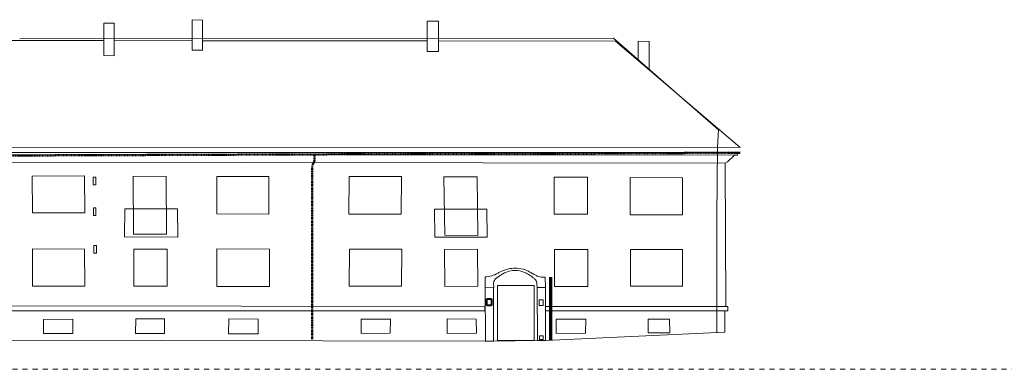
# Model space of a CAD drawing. Extents: x -2490 to 252751, y -28042 to 61627.
# Tile 9 of 13: x 86110 to 125131, y 47780 to 61616. Entities that reach past the tile are written whole.
import ezdxf

# ---------------------------------------------------------------- set-up
doc = ezdxf.new("R2010")
doc.units = 0
doc.header["$MEASUREMENT"] = 0
doc.linetypes.add('DGN Style 4', pattern=[0.565042, 0.282344, -0.141172, 0.000352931, -0.141172])
doc.linetypes.add('čárkovaná M', pattern=[400, 200, -200])
for name, color, linetype, lineweight in [('0_Číslo_pera__6', 190, 'Continuous', 70), ('2D ČÁRY_Číslo_pera__3', 150, 'Continuous', 13), ('blok I_hromosvody_Číslo_pera__4', 91, 'Continuous', 13), ('blok I_okapy_Číslo_pera__5', 231, 'Continuous', 50), ('blok I_pohled2_ADSL_Číslo_pera__1', 7, 'Continuous', 15), ('blok I_pohled2_fasáda_Číslo_pera__1', 7, 'Continuous', 15), ('blok I_pohled2_fasáda_Číslo_pera__7', 7, 'Continuous', 20), ('blok I_pohled2_mřížky_Číslo_pera__4', 91, 'Continuous', 13), ('blok I_pohled2_okna_Číslo_pera__3', 150, 'Continuous', 13), ('blok I_pohled2_střecha_Číslo_pera__1', 7, 'Continuous', 15)]:
    doc.layers.add(name, color=color, linetype=linetype, lineweight=lineweight)
for name, color, linetype, lineweight, true_color in [('blok I_komíny_Číslo_pera__252', 7, 'Continuous', 13, 0x917be6), ('blok I_pohled2_terén_Číslo_pera__30', 7, 'Continuous', 13, 0xfed4ff), ('blok I_pohled2_zvonky_Číslo_pera__32', 7, 'Continuous', 40, 0x000066)]:
    doc.layers.add(name, color=color, linetype=linetype, lineweight=lineweight, true_color=true_color)

msp = doc.modelspace()

# ---------------------------------------------------------------- linework, layer by layer
at = {"layer": '0_Číslo_pera__6', "linetype": 'Continuous'}
msp.add_line((107142, 51421), (107145, 48932), dxfattribs=at)
at = {"layer": '2D ČÁRY_Číslo_pera__3', "linetype": 'čárkovaná M'}
msp.add_line((11823, 47780), (252751, 47780), dxfattribs=at)
at = {"layer": 'blok I_hromosvody_Číslo_pera__4', "linetype": 'Continuous'}
for p, q in [((86110, 60863), (109641, 60883)), ((109641, 60883), (113803, 57254)), ((113803, 57254), (113765, 56560)), ((113765, 56560), (113740, 53823)), ((113740, 53823), (113738, 49248))]:
    msp.add_line(p, q, dxfattribs=at)
at = {"layer": 'blok I_komíny_Číslo_pera__252', "linetype": 'Continuous'}
for p, q in [((89849, 61484), (89447, 61484)), ((89447, 61484), (89448, 60200)), ((89849, 61484), (89849, 60191)), ((93354, 61596), (92940, 61616)), ((92940, 61616), (92941, 60416)), ((93354, 61596), (93355, 60416)), ((102264, 61563), (102710, 61561)), ((102264, 61563), (102265, 60360)), ((102710, 61561), (102710, 60357)), ((110621, 60763), (111058, 60757)), ((110621, 60763), (110621, 60001)), ((111058, 60757), (111058, 59629)), ((89448, 60200), (89849, 60191)), ((92941, 60416), (93355, 60416)), ((102265, 60360), (102710, 60357))]:
    msp.add_line(p, q, dxfattribs=at)
at = {"layer": 'blok I_okapy_Číslo_pera__5', "linetype": 'DGN Style 4'}
for p, q in [((84938, 56239), (97783, 56286)), ((97783, 56286), (114668, 56349)), ((97799, 56054), (97783, 56286)), ((97695, 55805), (97799, 56054)), ((97695, 48968), (97695, 55805))]:
    msp.add_line(p, q, dxfattribs=at)
at = {"layer": 'blok I_pohled2_ADSL_Číslo_pera__1', "linetype": 'Continuous'}
for p, q in [((106698, 50529), (106858, 50529)), ((106698, 50299), (106698, 50529)), ((106858, 50529), (106858, 50299)), ((106858, 50299), (106698, 50299)), ((106713, 49104), (106853, 49104)), ((106713, 48964), (106713, 49104)), ((106853, 48964), (106713, 48964)), ((106853, 49104), (106853, 48964))]:
    msp.add_line(p, q, dxfattribs=at)
at = {"layer": 'blok I_pohled2_fasáda_Číslo_pera__1', "linetype": 'Continuous'}
for p, q in [((79633, 56361), (114545, 56366)), ((114552, 56255), (79637, 56287)), ((114434, 56258), (114155, 55989)), ((114552, 56255), (114434, 56258)), ((114545, 56366), (114552, 56255)), ((80120, 55978), (114065, 55935)), ((114155, 55989), (114065, 55935)), ((114065, 55935), (114089, 50259)), ((90282, 54133), (90266, 53027)), ((92362, 54126), (90282, 54133)), ((92374, 53014), (92362, 54126)), ((104628, 54115), (102549, 54115)), ((102549, 54115), (102559, 53006)), ((104635, 53009), (104628, 54115)), ((90266, 53027), (92374, 53014)), ((102559, 53006), (104635, 53009)), ((104553, 51024), (104554, 51441)), ((106939, 51420), (106943, 51017)), ((104896, 51022), (104553, 51024)), ((104561, 51024), (104568, 48887)), ((104881, 48895), (104888, 51022)), ((106943, 51017), (106613, 51023)), ((106614, 50995), (106613, 51023)), ((106614, 50995), (106628, 48918)), ((106943, 51017), (106943, 50989)), ((106943, 50989), (106945, 48923)), ((104547, 50269), (80066, 50292)), ((80067, 50091), (104548, 50091)), ((104547, 50269), (104548, 50091)), ((114168, 50259), (106944, 50266)), ((106944, 50266), (106944, 50091)), ((106944, 50091), (114171, 50091)), ((114056, 50091), (114052, 49244)), ((114171, 50091), (114168, 50259))]:
    msp.add_line(p, q, dxfattribs=at)
at = {"layer": 'blok I_pohled2_fasáda_Číslo_pera__7', "linetype": 'Continuous'}
for points, knots in [([(104554, 51441), (104623, 51443), (104724, 51455), (104821, 51483), (104883, 51501), (104977, 51537), (105069, 51590), (105069, 51590), (105105, 51610), (105105, 51610), (105167, 51645), (105262, 51690), (105361, 51721), (105479, 51758), (105597, 51776), (105676, 51781), (105751, 51786), (105863, 51783), (105976, 51761), (106094, 51738), (106198, 51699), (106261, 51667), (106261, 51667), (106312, 51638), (106372, 51605), (106389, 51595), (106414, 51581), (106439, 51567), (106522, 51522), (106618, 51470), (106618, 51470), (106631, 51464), (106697, 51442), (106776, 51430), (106836, 51421), (106897, 51419), (106939, 51420)], [0, 0, 0, 0, 1, 1, 1, 2, 2, 2, 3, 3, 3, 4, 4, 4, 5, 5, 5, 6, 6, 6, 7, 7, 7, 8, 8, 8, 9, 9, 9, 10, 10, 10, 11, 11, 11, 12, 12, 12, 12]), ([(104896, 51022), (104895, 51024), (104895, 51053), (104895, 51053), (104895, 51053), (104894, 51085), (104894, 51085), (104894, 51085), (104893, 51106), (104893, 51106), (104893, 51111), (104892, 51132), (104892, 51148), (104892, 51148), (104891, 51169), (104891, 51169), (104891, 51169), (104891, 51190), (104891, 51190), (104895, 51226), (104911, 51278), (104946, 51327), (104962, 51349), (104981, 51368), (104995, 51380), (105006, 51389), (105017, 51397), (105025, 51403), (105025, 51403), (105043, 51411), (105059, 51423), (105059, 51423), (105144, 51486), (105144, 51486), (105208, 51530), (105304, 51586), (105400, 51624), (105486, 51658), (105614, 51692), (105742, 51692), (105871, 51693), (105999, 51660), (106085, 51627), (106149, 51602), (106213, 51569), (106256, 51544), (106286, 51527), (106329, 51498), (106428, 51428), (106428, 51428), (106464, 51404), (106464, 51404), (106490, 51385), (106525, 51354), (106550, 51317), (106586, 51265), (106604, 51205), (106609, 51162), (106609, 51162), (106610, 51136), (106610, 51136), (106610, 51136), (106611, 51119), (106611, 51119), (106611, 51119), (106611, 51101), (106611, 51101), (106611, 51101), (106611, 51093), (106611, 51093), (106611, 51093), (106612, 51075), (106612, 51075), (106612, 51072), (106613, 51049), (106613, 51049), (106613, 51049), (106613, 51032), (106613, 51032), (106613, 51032), (106613, 51025), (106613, 51025), (106613, 51025), (106613, 51023), (106613, 51023)], [0, 0, 0, 0, 1, 1, 1, 2, 2, 2, 3, 3, 3, 4, 4, 4, 5, 5, 5, 6, 6, 6, 7, 7, 7, 8, 8, 8, 9, 9, 9, 10, 10, 10, 11, 11, 11, 12, 12, 12, 13, 13, 13, 14, 14, 14, 15, 15, 15, 16, 16, 16, 17, 17, 17, 18, 18, 18, 19, 19, 19, 20, 20, 20, 21, 21, 21, 22, 22, 22, 23, 23, 23, 24, 24, 24, 25, 25, 25, 26, 26, 26, 27, 27, 27, 28, 28, 28, 28])]:
    msp.add_open_spline(points, degree=3, knots=knots, dxfattribs=at)
at = {"layer": 'blok I_pohled2_mřížky_Číslo_pera__4', "linetype": 'Continuous'}
for p, q in [((89022, 55382), (89122, 55382)), ((89022, 55082), (89022, 55382)), ((89122, 55082), (89022, 55082)), ((89122, 55382), (89122, 55082)), ((89034, 54166), (89134, 54166)), ((89034, 53866), (89034, 54166)), ((89134, 53866), (89034, 53866)), ((89134, 54166), (89134, 53866)), ((89052, 52675), (89152, 52675)), ((89052, 52375), (89052, 52675)), ((89152, 52375), (89052, 52375)), ((89152, 52675), (89152, 52375))]:
    msp.add_line(p, q, dxfattribs=at)
at = {"layer": 'blok I_pohled2_okna_Číslo_pera__3', "linetype": 'Continuous'}
for p, q in [((86611, 55423), (88672, 55431)), ((86618, 53972), (86611, 55423)), ((88672, 55431), (88688, 53972)), ((90608, 55419), (91917, 55412)), ((90608, 55419), (90618, 53134)), ((91917, 55412), (91928, 53127)), ((93922, 55414), (95985, 55416)), ((93923, 53936), (93922, 55414)), ((95985, 55416), (95989, 53926)), ((99153, 53922), (99162, 55416)), ((99162, 55416), (101240, 55408)), ((101240, 55408), (101232, 53914)), ((102914, 55400), (104238, 55394)), ((102914, 55400), (102956, 53083)), ((104238, 55394), (104264, 53077)), ((107296, 55380), (107290, 53919)), ((107296, 55380), (108607, 55378)), ((108609, 53921), (108607, 55378)), ((110308, 53898), (110304, 55371)), ((110304, 55371), (112377, 55361)), ((112377, 55361), (112380, 53888)), ((88688, 53972), (86618, 53972)), ((95989, 53926), (93923, 53936)), ((99153, 53922), (101232, 53914)), ((107290, 53919), (108609, 53921)), ((110308, 53898), (112380, 53888)), ((90618, 53134), (91928, 53127)), ((102956, 53083), (104264, 53077)), ((88678, 52530), (86613, 52542)), ((86613, 52542), (86614, 51072)), ((88698, 51068), (88678, 52530)), ((90629, 52535), (91950, 52538)), ((90629, 52535), (90636, 51071)), ((91950, 52538), (91956, 51074)), ((93928, 51062), (93929, 52541)), ((93929, 52541), (96012, 52534)), ((96012, 52534), (96012, 51056)), ((99171, 51065), (99183, 52535)), ((99183, 52535), (101253, 52535)), ((101241, 51065), (101253, 52535)), ((102939, 52521), (104253, 52529)), ((102939, 52521), (102956, 51061)), ((104253, 52529), (104269, 51069)), ((107300, 52516), (108620, 52518)), ((107303, 51059), (107300, 52516)), ((108623, 51061), (108620, 52518)), ((110316, 51070), (110320, 52523)), ((110320, 52523), (112381, 52518)), ((112377, 51065), (112381, 52518)), ((86614, 51072), (88698, 51068)), ((90636, 51071), (91956, 51074)), ((93928, 51062), (96012, 51056)), ((99171, 51065), (101241, 51065)), ((102956, 51061), (104269, 51069)), ((105041, 51102), (106494, 51094)), ((105045, 48923), (105041, 51102)), ((106494, 51094), (106499, 48920)), ((107303, 51059), (108623, 51061)), ((112377, 51065), (110316, 51070)), ((87056, 49756), (88217, 49760)), ((87060, 49191), (87056, 49756)), ((88217, 49760), (88221, 49198)), ((90700, 49192), (90708, 49775)), ((90708, 49775), (91847, 49773)), ((91847, 49773), (91855, 49198)), ((94397, 49774), (94385, 49188)), ((95558, 49767), (94397, 49774)), ((95557, 49185), (95558, 49767)), ((99638, 49197), (99641, 49763)), ((99641, 49763), (100801, 49761)), ((100801, 49761), (100796, 49203)), ((103052, 49773), (103048, 49194)), ((104203, 49770), (103052, 49773)), ((104207, 49206), (104203, 49770)), ((107366, 49765), (108545, 49769)), ((107367, 49202), (107366, 49765)), ((108545, 49769), (108538, 49211)), ((111011, 49766), (111861, 49761)), ((111020, 49217), (111011, 49766)), ((111861, 49761), (111872, 49222)), ((88221, 49198), (87060, 49191)), ((91855, 49198), (90700, 49192)), ((94385, 49188), (95557, 49185)), ((100796, 49203), (99638, 49197)), ((103048, 49194), (104207, 49206)), ((108538, 49211), (107367, 49202)), ((111872, 49222), (111020, 49217)), ((106499, 48920), (105045, 48923))]:
    msp.add_line(p, q, dxfattribs=at)
at = {"layer": 'blok I_pohled2_střecha_Číslo_pera__1', "linetype": 'Continuous'}
for p, q in [((85057, 60794), (89448, 60790)), ((89849, 60789), (92940, 60786)), ((93355, 60786), (102264, 60778)), ((102710, 60777), (109717, 60771)), ((109717, 60771), (114661, 56560)), ((79592, 56569), (114661, 56560))]:
    msp.add_line(p, q, dxfattribs=at)
at = {"layer": 'blok I_pohled2_terén_Číslo_pera__30', "linetype": 'Continuous'}
for p, q in [((106942, 48923), (114052, 49244)), ((80149, 48936), (104552, 48892)), ((104552, 48892), (104568, 48887)), ((104568, 48887), (104881, 48895)), ((104877, 48894), (106625, 48918)), ((106628, 48918), (106945, 48923))]:
    msp.add_line(p, q, dxfattribs=at)
at = {"layer": 'blok I_pohled2_zvonky_Číslo_pera__32', "linetype": 'Continuous'}
for p, q in [((104624, 50570), (104804, 50570)), ((104624, 50300), (104624, 50570)), ((104804, 50570), (104804, 50300)), ((104804, 50300), (104624, 50300))]:
    msp.add_line(p, q, dxfattribs=at)

doc.saveas('drawing.dxf')
